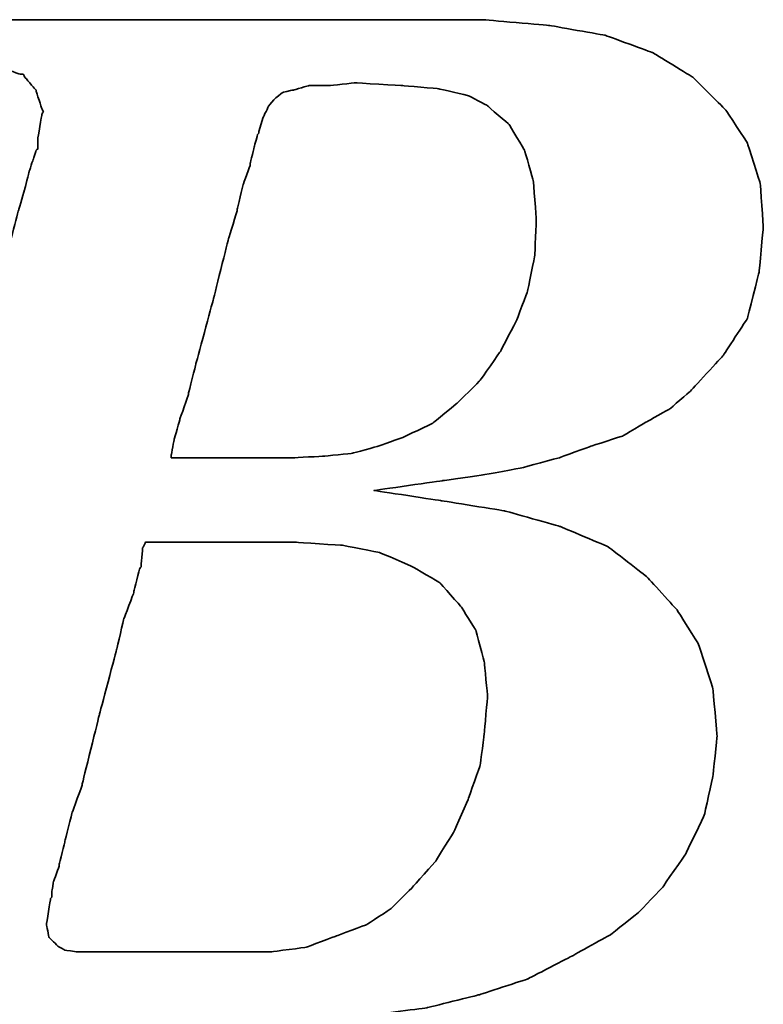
# Model space of a CAD drawing. Extents: x -30 to 1084, y -108 to 142.
# Tile 41 of 54: x 149.69 to 151.21, y -41.75 to -39.73. Entities that reach past the tile are written whole.
import ezdxf

# ---------------------------------------------------------------- set-up
doc = ezdxf.new("R2010")
doc.units = 0
doc.header["$MEASUREMENT"] = 0
doc.layers.add('DIM', color=4, linetype='CONTINUOUS')
doc.layers.add('layer 1', color=7, linetype='CONTINUOUS')

# ---------------------------------------------------------------- blocks, each defined once
blk = doc.blocks.new('TBI MOTION logo(完整正式版)')
at = {"layer": 'layer 1', "color": 22, "lineweight": 35}
for points, knots in [([(-64.65375, -6.86375), (-64.65375, -6.86375), (-64.84375, -7.29625), (-64.84375, -7.29625), (-64.84375, -7.29625), (-64.84375, -7.29625), (-64.86875, -7.34375), (-64.86875, -7.34375), (-64.86875, -7.34375), (-64.86875, -7.34375), (-64.86875, -7.36875), (-64.86875, -7.36875), (-64.86875, -7.36875), (-64.86875, -7.36875), (-65.15375, -7.65375), (-65.15375, -7.65375), (-65.15375, -7.65375), (-65.15375, -7.65375), (-65.17875, -7.65375), (-65.17875, -7.65375), (-65.17875, -7.65375), (-65.17875, -7.65375), (-65.20375, -7.67875), (-65.20375, -7.67875), (-65.20375, -7.67875), (-65.20375, -7.67875), (-65.58875, -7.87125), (-65.58875, -7.87125), (-65.58875, -7.87125), (-65.58875, -7.87125), (-65.63375, -7.87125), (-65.63375, -7.87125), (-65.63375, -7.87125), (-65.63375, -7.87125), (-65.65875, -7.89375), (-65.65875, -7.89375), (-65.65875, -7.89375), (-65.65875, -7.89375), (-66.09375, -7.94375), (-66.09375, -7.94375), (-66.09375, -7.94375), (-66.09375, -7.94375), (-66.11375, -7.94375), (-66.11375, -7.94375), (-66.11375, -7.94375), (-66.11375, -7.94375), (-66.16375, -7.94375), (-66.16375, -7.94375), (-66.16375, -7.94375), (-66.16375, -7.94375), (-66.30875, -7.94375), (-66.30875, -7.94375), (-66.30875, -7.94375), (-66.30875, -7.94375), (-66.69375, -7.94375), (-66.69375, -7.94375), (-66.69375, -7.94375), (-66.69375, -7.94375), (-67.07375, -7.94375), (-67.07375, -7.94375), (-67.07375, -7.94375), (-67.07375, -7.94375), (-67.12375, -7.94375), (-67.12375, -7.94375), (-67.12375, -7.94375), (-67.12375, -7.94375), (-67.12375, -7.96625), (-67.12375, -7.96625), (-67.12375, -7.96625), (-67.12375, -7.96625), (-67.14875, -7.99125), (-67.14875, -7.99125), (-67.14875, -7.99125), (-67.14875, -7.99125), (-67.24375, -8.34875), (-67.24375, -8.34875), (-67.24375, -8.34875), (-67.24375, -8.34875), (-67.31375, -8.68625), (-67.31375, -8.68625), (-67.31375, -8.68625), (-67.31375, -8.68625), (-67.26875, -8.68625), (-67.26875, -8.68625), (-67.26875, -8.68625), (-67.26875, -8.68625), (-67.07375, -8.68625), (-67.07375, -8.68625), (-67.07375, -8.68625), (-67.07375, -8.68625), (-66.54875, -8.68625), (-66.54875, -8.68625), (-66.54875, -8.68625), (-66.54875, -8.68625), (-65.82625, -8.68625), (-65.82625, -8.68625), (-65.82625, -8.68625), (-65.82625, -8.68625), (-65.01375, -8.68625), (-65.01375, -8.68625), (-65.01375, -8.68625), (-65.01375, -8.68625), (-64.05375, -8.68625), (-64.05375, -8.68625), (-64.05375, -8.68625), (-64.05375, -8.68625), (-62.08375, -8.68625), (-62.08375, -8.68625), (-62.08375, -8.68625), (-62.08375, -8.68625), (-60.06875, -8.68625), (-60.06875, -8.68625), (-60.06875, -8.68625), (-60.06875, -8.68625), (-59.10875, -8.68625), (-59.10875, -8.68625), (-59.10875, -8.68625), (-59.10875, -8.68625), (-58.29375, -8.68625), (-58.29375, -8.68625), (-58.29375, -8.68625), (-58.29375, -8.68625), (-57.57375, -8.68625), (-57.57375, -8.68625), (-57.57375, -8.68625), (-57.57375, -8.68625), (-57.04875, -8.68625), (-57.04875, -8.68625), (-57.04875, -8.68625), (-57.04875, -8.68625), (-56.85375, -8.68625), (-56.85375, -8.68625), (-56.85375, -8.68625), (-56.85375, -8.68625), (-56.70875, -8.68625), (-56.70875, -8.68625), (-56.70875, -8.68625), (-56.70875, -8.68625), (-56.61375, -8.68625), (-56.61375, -8.68625), (-56.61375, -8.68625), (-56.61375, -8.68625), (-56.56875, -8.68625), (-56.56875, -8.68625), (-56.56875, -8.68625), (-56.56875, -8.68625), (-55.65375, -8.63875), (-55.65375, -8.63875), (-55.65375, -8.63875), (-55.65375, -8.63875), (-54.76875, -8.51875), (-54.76875, -8.51875), (-54.76875, -8.51875), (-54.76875, -8.51875), (-53.90375, -8.30375), (-53.90375, -8.30375), (-53.90375, -8.30375), (-53.90375, -8.30375), (-53.08875, -8.03875), (-53.08875, -8.03875), (-53.08875, -8.03875), (-53.08875, -8.03875), (-52.34375, -7.65375), (-52.34375, -7.65375), (-52.34375, -7.65375), (-52.34375, -7.65375), (-51.69875, -7.29625), (-51.69875, -7.29625), (-51.69875, -7.29625), (-51.69875, -7.29625), (-51.21875, -6.91125), (-51.21875, -6.91125), (-51.21875, -6.91125), (-51.21875, -6.91125), (-50.83375, -6.50375), (-50.83375, -6.50375), (-50.83375, -6.50375), (-50.83375, -6.50375), (-50.44875, -5.94875), (-50.44875, -5.94875), (-50.44875, -5.94875), (-50.44875, -5.94875), (-50.13875, -5.30375), (-50.13875, -5.30375), (-50.13875, -5.30375), (-50.13875, -5.30375), (-49.99375, -4.65375), (-49.99375, -4.65375), (-49.99375, -4.65375), (-49.99375, -4.65375), (-49.92375, -3.98375), (-49.92375, -3.98375), (-49.92375, -3.98375), (-49.92375, -3.98375), (-49.99375, -3.19374), (-49.99375, -3.19374), (-49.99375, -3.19374), (-49.99375, -3.19374), (-50.23374, -2.44874), (-50.23374, -2.44874), (-50.23374, -2.44874), (-50.23374, -2.44874), (-50.59375, -1.87374), (-50.59375, -1.87374), (-50.59375, -1.87374), (-50.59375, -1.87374), (-51.09875, -1.31874), (-51.09875, -1.31874), (-51.09875, -1.31874), (-51.09875, -1.31874), (-51.74375, -0.81875), (-51.74375, -0.81875), (-51.74375, -0.81875), (-51.74375, -0.81875), (-52.53875, -0.48125), (-52.53875, -0.48125), (-52.53875, -0.48125), (-52.53875, -0.48125), (-53.47375, -0.21875), (-53.47375, -0.21875), (-53.47375, -0.21875), (-53.47375, -0.21875), (-54.52875, -0.04874), (-54.52875, -0.04874), (-54.52875, -0.04874), (-54.52875, -0.04874), (-55.65375, 0.12125), (-55.65375, 0.12125), (-55.65375, 0.12125), (-55.65375, 0.12125), (-54.50375, 0.28624), (-54.50375, 0.28624), (-54.50375, 0.28624), (-54.50375, 0.28624), (-53.83375, 0.38124), (-53.83375, 0.38124), (-53.83375, 0.38124), (-53.83375, 0.38124), (-53.18375, 0.50125), (-53.18375, 0.50125), (-53.18375, 0.50125), (-53.18375, 0.50125), (-52.55875, 0.66874), (-52.55875, 0.66874), (-52.55875, 0.66874), (-52.55875, 0.66874), (-52.03375, 0.86124), (-52.03375, 0.86124), (-52.03375, 0.86124), (-52.03375, 0.86124), (-51.50374, 1.03124), (-51.50374, 1.03124), (-51.50374, 1.03124), (-51.50374, 1.03124), (-51.09875, 1.27125), (-51.09875, 1.27125), (-51.09875, 1.27125), (-51.09875, 1.27125), (-50.71375, 1.48624), (-50.71375, 1.48624), (-50.71375, 1.48624), (-50.71375, 1.48624), (-50.37625, 1.77625), (-50.37625, 1.77625), (-50.37625, 1.77625), (-50.37625, 1.77625), (-49.82375, 2.37625), (-49.82375, 2.37625), (-49.82375, 2.37625), (-49.82375, 2.37625), (-49.41875, 2.99625), (-49.41875, 2.99625), (-49.41875, 2.99625), (-49.41875, 2.99625), (-49.22375, 3.76625), (-49.22375, 3.76625), (-49.22375, 3.76625), (-49.22375, 3.76625), (-49.15375, 4.50874), (-49.15375, 4.50874), (-49.15375, 4.50874), (-49.15375, 4.50874), (-49.20375, 5.25125), (-49.20375, 5.25125), (-49.20375, 5.25125), (-49.20375, 5.25125), (-49.41875, 5.92625), (-49.41875, 5.92625), (-49.41875, 5.92625), (-49.41875, 5.92625), (-49.77875, 6.47625), (-49.77875, 6.47625), (-49.77875, 6.47625), (-49.77875, 6.47625), (-50.33125, 7.02624), (-50.33125, 7.02624), (-50.33125, 7.02624), (-50.33125, 7.02624), (-51.00125, 7.43625), (-51.00125, 7.43625), (-51.00125, 7.43625), (-51.00125, 7.43625), (-51.79375, 7.72625), (-51.79375, 7.72625), (-51.79375, 7.72625), (-51.79375, 7.72625), (-52.72875, 7.89124), (-52.72875, 7.89124), (-52.72875, 7.89124), (-52.72875, 7.89124), (-53.83375, 7.98625), (-53.83375, 7.98625), (-53.83375, 7.98625), (-53.83375, 7.98625), (-53.92875, 7.98625), (-53.92875, 7.98625), (-53.92875, 7.98625), (-53.92875, 7.98625), (-54.26375, 7.98625), (-54.26375, 7.98625), (-54.26375, 7.98625), (-54.26375, 7.98625), (-54.74375, 7.98625), (-54.74375, 7.98625), (-54.74375, 7.98625), (-54.74375, 7.98625), (-55.36875, 7.98625), (-55.36875, 7.98625), (-55.36875, 7.98625), (-55.36875, 7.98625), (-56.13375, 7.98625), (-56.13375, 7.98625), (-56.13375, 7.98625), (-56.13375, 7.98625), (-56.94875, 7.98625), (-56.94875, 7.98625), (-56.94875, 7.98625), (-56.94875, 7.98625), (-58.77625, 7.98625), (-58.77625, 7.98625), (-58.77625, 7.98625), (-58.77625, 7.98625), (-60.59875, 7.98625), (-60.59875, 7.98625), (-60.59875, 7.98625), (-60.59875, 7.98625), (-61.41375, 7.98625), (-61.41375, 7.98625), (-61.41375, 7.98625), (-61.41375, 7.98625), (-62.17875, 7.98625), (-62.17875, 7.98625), (-62.17875, 7.98625), (-62.17875, 7.98625), (-62.80375, 7.98625), (-62.80375, 7.98625), (-62.80375, 7.98625), (-62.80375, 7.98625), (-63.30625, 7.98625), (-63.30625, 7.98625), (-63.30625, 7.98625), (-63.30625, 7.98625), (-63.57375, 7.98625), (-63.57375, 7.98625), (-63.57375, 7.98625), (-63.57375, 7.98625), (-63.57375, 7.96375), (-63.57375, 7.96375), (-63.57375, 7.96375), (-63.57375, 7.96375), (-63.59875, 7.94125), (-63.59875, 7.94125), (-63.59875, 7.94125), (-63.59875, 7.94125), (-63.69375, 7.55625), (-63.69375, 7.55625), (-63.69375, 7.55625), (-63.69375, 7.55625), (-63.76375, 7.24624), (-63.76375, 7.24624), (-63.76375, 7.24624), (-63.76375, 7.24624), (-63.23875, 7.24624), (-63.23875, 7.24624), (-63.23875, 7.24624), (-63.23875, 7.24624), (-62.75875, 7.24624), (-62.75875, 7.24624), (-62.75875, 7.24624), (-62.75875, 7.24624), (-62.61125, 7.24624), (-62.61125, 7.24624), (-62.61125, 7.24624), (-62.61125, 7.24624), (-62.56625, 7.24624), (-62.56625, 7.24624), (-62.56625, 7.24624), (-62.56625, 7.24624), (-62.22875, 7.24624), (-62.22875, 7.24624), (-62.22875, 7.24624), (-62.22875, 7.24624), (-62.20375, 7.24624), (-62.20375, 7.24624), (-62.20375, 7.24624), (-62.20375, 7.24624), (-62.17875, 7.21875), (-62.17875, 7.21875), (-62.17875, 7.21875), (-62.17875, 7.21875), (-61.96375, 7.17125), (-61.96375, 7.17125), (-61.96375, 7.17125), (-61.96375, 7.17125), (-61.72375, 7.12624), (-61.72375, 7.12624), (-61.72375, 7.12624), (-61.72375, 7.12624), (-61.70375, 7.12624), (-61.70375, 7.12624), (-61.70375, 7.12624), (-61.70375, 7.12624), (-61.55875, 7.07624), (-61.55875, 7.07624), (-61.55875, 7.07624), (-61.55875, 7.07624), (-61.50875, 7.07624), (-61.50875, 7.07624), (-61.50875, 7.07624), (-61.50875, 7.07624), (-61.48375, 7.02624), (-61.48375, 7.02624), (-61.48375, 7.02624), (-61.48375, 7.02624), (-61.31875, 6.83375), (-61.31875, 6.83375), (-61.31875, 6.83375), (-61.31875, 6.83375), (-61.29375, 6.81125), (-61.29375, 6.81125), (-61.29375, 6.81125), (-61.29375, 6.81125), (-61.29375, 6.78625), (-61.29375, 6.78625), (-61.29375, 6.78625), (-61.29375, 6.78625), (-61.19875, 6.50124), (-61.19875, 6.50124), (-61.19875, 6.50124), (-61.19875, 6.50124), (-61.17375, 6.45124), (-61.17375, 6.45124), (-61.17375, 6.45124), (-61.17375, 6.45124), (-61.19875, 6.40625), (-61.19875, 6.40625), (-61.19875, 6.40625), (-61.19875, 6.40625), (-61.26875, 5.99624), (-61.26875, 5.99624), (-61.26875, 5.99624), (-61.26875, 5.99624), (-61.26875, 5.85125), (-61.26875, 5.85125), (-61.26875, 5.85125), (-61.26875, 5.85125), (-61.26875, 5.82625), (-61.26875, 5.82625), (-61.26875, 5.82625), (-61.26875, 5.82625), (-61.29375, 5.80625), (-61.29375, 5.80625), (-61.29375, 5.80625), (-61.29375, 5.80625), (-61.34125, 5.66125), (-61.34125, 5.66125), (-61.34125, 5.66125), (-61.34125, 5.66125), (-61.41375, 5.44625), (-61.41375, 5.44625), (-61.41375, 5.44625), (-61.41375, 5.44625), (-61.48375, 5.15625), (-61.48375, 5.15625), (-61.48375, 5.15625), (-61.48375, 5.15625), (-61.58375, 4.82124), (-61.58375, 4.82124), (-61.58375, 4.82124), (-61.58375, 4.82124), (-61.79875, 4.00375), (-61.79875, 4.00375), (-61.79875, 4.00375), (-61.79875, 4.00375), (-62.05875, 2.99625), (-62.05875, 2.99625), (-62.05875, 2.99625), (-62.05875, 2.99625), (-62.34875, 1.91625), (-62.34875, 1.91625), (-62.34875, 1.91625), (-62.34875, 1.91625), (-62.97375, -0.41124), (-62.97375, -0.41124), (-62.97375, -0.41124), (-62.97375, -0.41124), (-63.59875, -2.75875), (-63.59875, -2.75875), (-63.59875, -2.75875), (-63.59875, -2.75875), (-63.88375, -3.86374), (-63.88375, -3.86374), (-63.88375, -3.86374), (-63.88375, -3.86374), (-64.14875, -4.82374), (-64.14875, -4.82374), (-64.14875, -4.82374), (-64.14875, -4.82374), (-64.36375, -5.64125), (-64.36375, -5.64125), (-64.36375, -5.64125), (-64.36375, -5.64125), (-64.43625, -5.97625), (-64.43625, -5.97625), (-64.43625, -5.97625), (-64.43625, -5.97625), (-64.50875, -6.28625), (-64.50875, -6.28625), (-64.50875, -6.28625), (-64.50875, -6.28625), (-64.50875, -6.30875), (-64.50875, -6.30875), (-64.50875, -6.30875), (-64.50875, -6.30875), (-64.57875, -6.50375), (-64.57875, -6.50375), (-64.57875, -6.50375), (-64.57875, -6.50375), (-64.62875, -6.69625), (-64.62875, -6.69625), (-64.62875, -6.69625), (-64.62875, -6.69625), (-64.62875, -6.76875), (-64.62875, -6.76875), (-64.62875, -6.76875), (-64.62875, -6.76875), (-64.62875, -6.81375), (-64.62875, -6.81375), (-64.62875, -6.81375), (-64.62875, -6.81375), (-64.62875, -6.83875), (-64.62875, -6.83875), (-64.62875, -6.83875), (-64.62875, -6.83875), (-64.65375, -6.86375), (-64.65375, -6.86375)], [0, 0, 0, 0, 0.00719424, 0.00719424, 0.00719424, 0.00719425, 0.01438849, 0.01438849, 0.01438849, 0.0143885, 0.02158273, 0.02158273, 0.02158273, 0.02158274, 0.02877698, 0.02877698, 0.02877698, 0.02877699, 0.03597122, 0.03597122, 0.03597122, 0.03597123, 0.04316547, 0.04316547, 0.04316547, 0.04316548, 0.05035971, 0.05035971, 0.05035971, 0.05035972, 0.05755396, 0.05755396, 0.05755396, 0.05755397, 0.0647482, 0.0647482, 0.0647482, 0.06474821, 0.07194245, 0.07194245, 0.07194245, 0.07194246, 0.07913669, 0.07913669, 0.07913669, 0.0791367, 0.08633094, 0.08633094, 0.08633094, 0.08633095, 0.09352518, 0.09352518, 0.09352518, 0.09352519, 0.10071942, 0.10071942, 0.10071942, 0.10071943, 0.10791367, 0.10791367, 0.10791367, 0.10791368, 0.11510791, 0.11510791, 0.11510791, 0.11510792, 0.12230216, 0.12230216, 0.12230216, 0.12230217, 0.1294964, 0.1294964, 0.1294964, 0.12949641, 0.13669065, 0.13669065, 0.13669065, 0.13669066, 0.14388489, 0.14388489, 0.14388489, 0.1438849, 0.15107914, 0.15107914, 0.15107914, 0.15107915, 0.15827338, 0.15827338, 0.15827338, 0.15827339, 0.16546763, 0.16546763, 0.16546763, 0.16546764, 0.17266187, 0.17266187, 0.17266187, 0.17266188, 0.17985612, 0.17985612, 0.17985612, 0.17985613, 0.18705036, 0.18705036, 0.18705036, 0.18705037, 0.1942446, 0.1942446, 0.1942446, 0.19424461, 0.20143885, 0.20143885, 0.20143885, 0.20143886, 0.20863309, 0.20863309, 0.20863309, 0.2086331, 0.21582734, 0.21582734, 0.21582734, 0.21582735, 0.22302158, 0.22302158, 0.22302158, 0.22302159, 0.23021583, 0.23021583, 0.23021583, 0.23021584, 0.23741007, 0.23741007, 0.23741007, 0.23741008, 0.24460432, 0.24460432, 0.24460432, 0.24460433, 0.25179856, 0.25179856, 0.25179856, 0.25179857, 0.25899281, 0.25899281, 0.25899281, 0.25899282, 0.26618705, 0.26618705, 0.26618705, 0.26618706, 0.27338129, 0.27338129, 0.27338129, 0.2733813, 0.28057554, 0.28057554, 0.28057554, 0.28057555, 0.28776978, 0.28776978, 0.28776978, 0.28776979, 0.29496403, 0.29496403, 0.29496403, 0.29496404, 0.30215827, 0.30215827, 0.30215827, 0.30215828, 0.30935252, 0.30935252, 0.30935252, 0.30935253, 0.31654676, 0.31654676, 0.31654676, 0.31654677, 0.32374101, 0.32374101, 0.32374101, 0.32374102, 0.33093525, 0.33093525, 0.33093525, 0.33093526, 0.3381295, 0.3381295, 0.3381295, 0.33812951, 0.34532374, 0.34532374, 0.34532374, 0.34532375, 0.35251799, 0.35251799, 0.35251799, 0.352518, 0.35971223, 0.35971223, 0.35971223, 0.35971224, 0.36690647, 0.36690647, 0.36690647, 0.36690648, 0.37410072, 0.37410072, 0.37410072, 0.37410073, 0.38129496, 0.38129496, 0.38129496, 0.38129497, 0.38848921, 0.38848921, 0.38848921, 0.38848922, 0.39568345, 0.39568345, 0.39568345, 0.39568346, 0.4028777, 0.4028777, 0.4028777, 0.40287771, 0.41007194, 0.41007194, 0.41007194, 0.41007195, 0.41726619, 0.41726619, 0.41726619, 0.4172662, 0.42446043, 0.42446043, 0.42446043, 0.42446044, 0.43165468, 0.43165468, 0.43165468, 0.43165469, 0.43884892, 0.43884892, 0.43884892, 0.43884893, 0.44604317, 0.44604317, 0.44604317, 0.44604318, 0.45323741, 0.45323741, 0.45323741, 0.45323742, 0.46043165, 0.46043165, 0.46043165, 0.46043166, 0.4676259, 0.4676259, 0.4676259, 0.46762591, 0.47482014, 0.47482014, 0.47482014, 0.47482015, 0.48201439, 0.48201439, 0.48201439, 0.4820144, 0.48920863, 0.48920863, 0.48920863, 0.48920864, 0.49640288, 0.49640288, 0.49640288, 0.49640289, 0.50359712, 0.50359712, 0.50359712, 0.50359713, 0.51079137, 0.51079137, 0.51079137, 0.51079138, 0.51798561, 0.51798561, 0.51798561, 0.51798562, 0.52517986, 0.52517986, 0.52517986, 0.52517987, 0.5323741, 0.5323741, 0.5323741, 0.53237411, 0.53956835, 0.53956835, 0.53956835, 0.53956836, 0.54676259, 0.54676259, 0.54676259, 0.5467626, 0.55395683, 0.55395683, 0.55395683, 0.55395684, 0.56115108, 0.56115108, 0.56115108, 0.56115109, 0.56834532, 0.56834532, 0.56834532, 0.56834533, 0.57553957, 0.57553957, 0.57553957, 0.57553958, 0.58273381, 0.58273381, 0.58273381, 0.58273382, 0.58992806, 0.58992806, 0.58992806, 0.58992807, 0.5971223, 0.5971223, 0.5971223, 0.59712231, 0.60431655, 0.60431655, 0.60431655, 0.60431656, 0.61151079, 0.61151079, 0.61151079, 0.6115108, 0.61870504, 0.61870504, 0.61870504, 0.61870505, 0.62589928, 0.62589928, 0.62589928, 0.62589929, 0.63309353, 0.63309353, 0.63309353, 0.63309354, 0.64028777, 0.64028777, 0.64028777, 0.64028778, 0.64748201, 0.64748201, 0.64748201, 0.64748202, 0.65467626, 0.65467626, 0.65467626, 0.65467627, 0.6618705, 0.6618705, 0.6618705, 0.66187051, 0.66906475, 0.66906475, 0.66906475, 0.66906476, 0.67625899, 0.67625899, 0.67625899, 0.676259, 0.68345324, 0.68345324, 0.68345324, 0.68345325, 0.69064748, 0.69064748, 0.69064748, 0.69064749, 0.69784173, 0.69784173, 0.69784173, 0.69784174, 0.70503597, 0.70503597, 0.70503597, 0.70503598, 0.71223022, 0.71223022, 0.71223022, 0.71223023, 0.71942446, 0.71942446, 0.71942446, 0.71942447, 0.72661871, 0.72661871, 0.72661871, 0.72661872, 0.73381295, 0.73381295, 0.73381295, 0.73381296, 0.74100719, 0.74100719, 0.74100719, 0.7410072, 0.74820144, 0.74820144, 0.74820144, 0.74820145, 0.75539568, 0.75539568, 0.75539568, 0.75539569, 0.76258993, 0.76258993, 0.76258993, 0.76258994, 0.76978417, 0.76978417, 0.76978417, 0.76978418, 0.77697842, 0.77697842, 0.77697842, 0.77697843, 0.78417266, 0.78417266, 0.78417266, 0.78417267, 0.79136691, 0.79136691, 0.79136691, 0.79136692, 0.79856115, 0.79856115, 0.79856115, 0.79856116, 0.8057554, 0.8057554, 0.8057554, 0.80575541, 0.81294964, 0.81294964, 0.81294964, 0.81294965, 0.82014388, 0.82014388, 0.82014388, 0.82014389, 0.82733813, 0.82733813, 0.82733813, 0.82733814, 0.83453237, 0.83453237, 0.83453237, 0.83453238, 0.84172662, 0.84172662, 0.84172662, 0.84172663, 0.84892086, 0.84892086, 0.84892086, 0.84892087, 0.85611511, 0.85611511, 0.85611511, 0.85611512, 0.86330935, 0.86330935, 0.86330935, 0.86330936, 0.8705036, 0.8705036, 0.8705036, 0.87050361, 0.87769784, 0.87769784, 0.87769784, 0.87769785, 0.88489209, 0.88489209, 0.88489209, 0.8848921, 0.89208633, 0.89208633, 0.89208633, 0.89208634, 0.89928058, 0.89928058, 0.89928058, 0.89928059, 0.90647482, 0.90647482, 0.90647482, 0.90647483, 0.91366906, 0.91366906, 0.91366906, 0.91366907, 0.92086331, 0.92086331, 0.92086331, 0.92086332, 0.92805755, 0.92805755, 0.92805755, 0.92805756, 0.9352518, 0.9352518, 0.9352518, 0.93525181, 0.94244604, 0.94244604, 0.94244604, 0.94244605, 0.94964029, 0.94964029, 0.94964029, 0.9496403, 0.95683453, 0.95683453, 0.95683453, 0.95683454, 0.96402878, 0.96402878, 0.96402878, 0.96402879, 0.97122302, 0.97122302, 0.97122302, 0.97122303, 0.97841727, 0.97841727, 0.97841727, 0.97841728, 0.98561151, 0.98561151, 0.98561151, 0.98561152, 0.99280576, 0.99280576, 0.99280576, 0.99280577, 1, 1, 1, 1]), ([(-57.50375, 6.35625), (-57.50375, 6.35625), (-57.57375, 6.11625), (-57.57375, 6.11625), (-57.57375, 6.11625), (-57.57375, 6.11625), (-57.57375, 6.09125), (-57.57375, 6.09125), (-57.57375, 6.09125), (-57.57375, 6.09125), (-57.59875, 6.06625), (-57.59875, 6.06625), (-57.59875, 6.06625), (-57.59875, 6.06625), (-57.64875, 5.87625), (-57.64875, 5.87625), (-57.64875, 5.87625), (-57.64875, 5.87625), (-57.71875, 5.58875), (-57.71875, 5.58875), (-57.71875, 5.58875), (-57.71875, 5.58875), (-57.71875, 5.56625), (-57.71875, 5.56625), (-57.71875, 5.56625), (-57.71875, 5.56625), (-57.83875, 5.23125), (-57.83875, 5.23125), (-57.83875, 5.23125), (-57.83875, 5.23125), (-57.93625, 4.82124), (-57.93625, 4.82124), (-57.93625, 4.82124), (-57.93625, 4.82124), (-57.93625, 4.79624), (-57.93625, 4.79624), (-57.93625, 4.79624), (-57.93625, 4.79624), (-58.07875, 4.34125), (-58.07875, 4.34125), (-58.07875, 4.34125), (-58.07875, 4.34125), (-58.34375, 3.28625), (-58.34375, 3.28625), (-58.34375, 3.28625), (-58.34375, 3.28625), (-58.62875, 2.23124), (-58.62875, 2.23124), (-58.62875, 2.23124), (-58.62875, 2.23124), (-58.74875, 1.75125), (-58.74875, 1.75125), (-58.74875, 1.75125), (-58.74875, 1.75125), (-58.74875, 1.72625), (-58.74875, 1.72625), (-58.74875, 1.72625), (-58.74875, 1.72625), (-58.89375, 1.31625), (-58.89375, 1.31625), (-58.89375, 1.31625), (-58.89375, 1.31625), (-58.98875, 0.98124), (-58.98875, 0.98124), (-58.98875, 0.98124), (-58.98875, 0.98124), (-59.03875, 0.71625), (-59.03875, 0.71625), (-59.03875, 0.71625), (-59.03875, 0.71625), (-59.03875, 0.66874), (-59.03875, 0.66874), (-59.03875, 0.66874), (-59.03875, 0.66874), (-58.91875, 0.66874), (-58.91875, 0.66874), (-58.91875, 0.66874), (-58.91875, 0.66874), (-58.53375, 0.66874), (-58.53375, 0.66874), (-58.53375, 0.66874), (-58.53375, 0.66874), (-58.10375, 0.66874), (-58.10375, 0.66874), (-58.10375, 0.66874), (-58.10375, 0.66874), (-57.66875, 0.66874), (-57.66875, 0.66874), (-57.66875, 0.66874), (-57.66875, 0.66874), (-57.33375, 0.66874), (-57.33375, 0.66874), (-57.33375, 0.66874), (-57.33375, 0.66874), (-57.09375, 0.66874), (-57.09375, 0.66874), (-57.09375, 0.66874), (-57.09375, 0.66874), (-56.99875, 0.66874), (-56.99875, 0.66874), (-56.99875, 0.66874), (-56.99875, 0.66874), (-56.49375, 0.69374), (-56.49375, 0.69374), (-56.49375, 0.69374), (-56.49375, 0.69374), (-56.01375, 0.74374), (-56.01375, 0.74374), (-56.01375, 0.74374), (-56.01375, 0.74374), (-55.58375, 0.86124), (-55.58375, 0.86124), (-55.58375, 0.86124), (-55.58375, 0.86124), (-55.17375, 1.00624), (-55.17375, 1.00624), (-55.17375, 1.00624), (-55.17375, 1.00624), (-54.67375, 1.24625), (-54.67375, 1.24625), (-54.67375, 1.24625), (-54.67375, 1.24625), (-54.26375, 1.58124), (-54.26375, 1.58124), (-54.26375, 1.58124), (-54.26375, 1.58124), (-53.87875, 1.96374), (-53.87875, 1.96374), (-53.87875, 1.96374), (-53.87875, 1.96374), (-53.54375, 2.44625), (-53.54375, 2.44625), (-53.54375, 2.44625), (-53.54375, 2.44625), (-53.27875, 2.95125), (-53.27875, 2.95125), (-53.27875, 2.95125), (-53.27875, 2.95125), (-53.08875, 3.45124), (-53.08875, 3.45124), (-53.08875, 3.45124), (-53.08875, 3.45124), (-52.96875, 4.05124), (-52.96875, 4.05124), (-52.96875, 4.05124), (-52.96875, 4.05124), (-52.94375, 4.65125), (-52.94375, 4.65125), (-52.94375, 4.65125), (-52.94375, 4.65125), (-52.99375, 5.30125), (-52.99375, 5.30125), (-52.99375, 5.30125), (-52.99375, 5.30125), (-53.13875, 5.80625), (-53.13875, 5.80625), (-53.13875, 5.80625), (-53.13875, 5.80625), (-53.39875, 6.23625), (-53.39875, 6.23625), (-53.39875, 6.23625), (-53.39875, 6.23625), (-53.75875, 6.54875), (-53.75875, 6.54875), (-53.75875, 6.54875), (-53.75875, 6.54875), (-54.07375, 6.71625), (-54.07375, 6.71625), (-54.07375, 6.71625), (-54.07375, 6.71625), (-54.57375, 6.83375), (-54.57375, 6.83375), (-54.57375, 6.83375), (-54.57375, 6.83375), (-55.17375, 6.88625), (-55.17375, 6.88625), (-55.17375, 6.88625), (-55.17375, 6.88625), (-55.96875, 6.93125), (-55.96875, 6.93125), (-55.96875, 6.93125), (-55.96875, 6.93125), (-56.39875, 6.88625), (-56.39875, 6.88625), (-56.39875, 6.88625), (-56.39875, 6.88625), (-56.42125, 6.88625), (-56.42125, 6.88625), (-56.42125, 6.88625), (-56.42125, 6.88625), (-56.73375, 6.88625), (-56.73375, 6.88625), (-56.73375, 6.88625), (-56.73375, 6.88625), (-56.99875, 6.81125), (-56.99875, 6.81125), (-56.99875, 6.81125), (-56.99875, 6.81125), (-57.02375, 6.81125), (-57.02375, 6.81125), (-57.02375, 6.81125), (-57.02375, 6.81125), (-57.18875, 6.76625), (-57.18875, 6.76625), (-57.18875, 6.76625), (-57.18875, 6.76625), (-57.30875, 6.66625), (-57.30875, 6.66625), (-57.30875, 6.66625), (-57.30875, 6.66625), (-57.40875, 6.54875), (-57.40875, 6.54875), (-57.40875, 6.54875), (-57.40875, 6.54875), (-57.50375, 6.35625), (-57.50375, 6.35625)], [0, 0, 0, 0, 0.01851852, 0.01851852, 0.01851852, 0.01851853, 0.03703704, 0.03703704, 0.03703704, 0.03703705, 0.05555556, 0.05555556, 0.05555556, 0.05555557, 0.07407407, 0.07407407, 0.07407407, 0.07407408, 0.09259259, 0.09259259, 0.09259259, 0.0925926, 0.11111111, 0.11111111, 0.11111111, 0.11111112, 0.12962963, 0.12962963, 0.12962963, 0.12962964, 0.14814815, 0.14814815, 0.14814815, 0.14814816, 0.16666667, 0.16666667, 0.16666667, 0.16666668, 0.18518519, 0.18518519, 0.18518519, 0.1851852, 0.2037037, 0.2037037, 0.2037037, 0.20370371, 0.22222222, 0.22222222, 0.22222222, 0.22222223, 0.24074074, 0.24074074, 0.24074074, 0.24074075, 0.25925926, 0.25925926, 0.25925926, 0.25925927, 0.27777778, 0.27777778, 0.27777778, 0.27777779, 0.2962963, 0.2962963, 0.2962963, 0.29629631, 0.31481481, 0.31481481, 0.31481481, 0.31481482, 0.33333333, 0.33333333, 0.33333333, 0.33333334, 0.35185185, 0.35185185, 0.35185185, 0.35185186, 0.37037037, 0.37037037, 0.37037037, 0.37037038, 0.38888889, 0.38888889, 0.38888889, 0.3888889, 0.40740741, 0.40740741, 0.40740741, 0.40740742, 0.42592593, 0.42592593, 0.42592593, 0.42592594, 0.44444444, 0.44444444, 0.44444444, 0.44444445, 0.46296296, 0.46296296, 0.46296296, 0.46296297, 0.48148148, 0.48148148, 0.48148148, 0.48148149, 0.5, 0.5, 0.5, 0.50000001, 0.51851852, 0.51851852, 0.51851852, 0.51851853, 0.53703704, 0.53703704, 0.53703704, 0.53703705, 0.55555556, 0.55555556, 0.55555556, 0.55555557, 0.57407407, 0.57407407, 0.57407407, 0.57407408, 0.59259259, 0.59259259, 0.59259259, 0.5925926, 0.61111111, 0.61111111, 0.61111111, 0.61111112, 0.62962963, 0.62962963, 0.62962963, 0.62962964, 0.64814815, 0.64814815, 0.64814815, 0.64814816, 0.66666667, 0.66666667, 0.66666667, 0.66666668, 0.68518519, 0.68518519, 0.68518519, 0.6851852, 0.7037037, 0.7037037, 0.7037037, 0.70370371, 0.72222222, 0.72222222, 0.72222222, 0.72222223, 0.74074074, 0.74074074, 0.74074074, 0.74074075, 0.75925926, 0.75925926, 0.75925926, 0.75925927, 0.77777778, 0.77777778, 0.77777778, 0.77777779, 0.7962963, 0.7962963, 0.7962963, 0.79629631, 0.81481481, 0.81481481, 0.81481481, 0.81481482, 0.83333333, 0.83333333, 0.83333333, 0.83333334, 0.85185185, 0.85185185, 0.85185185, 0.85185186, 0.87037037, 0.87037037, 0.87037037, 0.87037038, 0.88888889, 0.88888889, 0.88888889, 0.8888889, 0.90740741, 0.90740741, 0.90740741, 0.90740742, 0.92592593, 0.92592593, 0.92592593, 0.92592594, 0.94444444, 0.94444444, 0.94444444, 0.94444445, 0.96296296, 0.96296296, 0.96296296, 0.96296297, 0.98148148, 0.98148148, 0.98148148, 0.98148149, 1, 1, 1, 1]), ([(-61.03125, -6.57375), (-61.03125, -6.57375), (-61.03125, -6.67125), (-61.03125, -6.67125), (-61.03125, -6.67125), (-61.03125, -6.67125), (-61.05375, -6.69625), (-61.05375, -6.69625), (-61.05375, -6.69625), (-61.05375, -6.69625), (-61.12375, -7.12875), (-61.12375, -7.12875), (-61.12375, -7.12875), (-61.12375, -7.12875), (-61.07875, -7.34375), (-61.07875, -7.34375), (-61.07875, -7.34375), (-61.07875, -7.34375), (-60.93375, -7.48875), (-60.93375, -7.48875), (-60.93375, -7.48875), (-60.93375, -7.48875), (-60.81375, -7.55625), (-60.81375, -7.55625), (-60.81375, -7.55625), (-60.81375, -7.55625), (-60.62375, -7.58375), (-60.62375, -7.58375), (-60.62375, -7.58375), (-60.62375, -7.58375), (-60.30875, -7.58375), (-60.30875, -7.58375), (-60.30875, -7.58375), (-60.30875, -7.58375), (-59.97375, -7.58375), (-59.97375, -7.58375), (-59.97375, -7.58375), (-59.97375, -7.58375), (-59.87875, -7.58375), (-59.87875, -7.58375), (-59.87875, -7.58375), (-59.87875, -7.58375), (-59.63625, -7.58375), (-59.63625, -7.58375), (-59.63625, -7.58375), (-59.63625, -7.58375), (-58.96875, -7.58375), (-58.96875, -7.58375), (-58.96875, -7.58375), (-58.96875, -7.58375), (-58.29375, -7.58375), (-58.29375, -7.58375), (-58.29375, -7.58375), (-58.29375, -7.58375), (-58.05375, -7.58375), (-58.05375, -7.58375), (-58.05375, -7.58375), (-58.05375, -7.58375), (-57.98375, -7.58375), (-57.98375, -7.58375), (-57.98375, -7.58375), (-57.98375, -7.58375), (-57.35875, -7.58375), (-57.35875, -7.58375), (-57.35875, -7.58375), (-57.35875, -7.58375), (-56.78375, -7.50875), (-56.78375, -7.50875), (-56.78375, -7.50875), (-56.78375, -7.50875), (-56.27875, -7.31875), (-56.27875, -7.31875), (-56.27875, -7.31875), (-56.27875, -7.31875), (-55.77375, -7.12875), (-55.77375, -7.12875), (-55.77375, -7.12875), (-55.77375, -7.12875), (-55.36875, -6.86375), (-55.36875, -6.86375), (-55.36875, -6.86375), (-55.36875, -6.86375), (-55.00875, -6.50375), (-55.00875, -6.50375), (-55.00875, -6.50375), (-55.00875, -6.50375), (-54.62375, -6.06875), (-54.62375, -6.06875), (-54.62375, -6.06875), (-54.62375, -6.06875), (-54.31375, -5.56875), (-54.31375, -5.56875), (-54.31375, -5.56875), (-54.31375, -5.56875), (-54.07375, -5.01625), (-54.07375, -5.01625), (-54.07375, -5.01625), (-54.07375, -5.01625), (-53.87875, -4.46374), (-53.87875, -4.46374), (-53.87875, -4.46374), (-53.87875, -4.46374), (-53.80875, -3.91375), (-53.80875, -3.91375), (-53.80875, -3.91375), (-53.80875, -3.91375), (-53.75875, -3.31375), (-53.75875, -3.31375), (-53.75875, -3.31375), (-53.75875, -3.31375), (-53.80875, -2.75875), (-53.80875, -2.75875), (-53.80875, -2.75875), (-53.80875, -2.75875), (-53.95375, -2.20875), (-53.95375, -2.20875), (-53.95375, -2.20875), (-53.95375, -2.20875), (-54.19375, -1.82625), (-54.19375, -1.82625), (-54.19375, -1.82625), (-54.19375, -1.82625), (-54.55375, -1.41875), (-54.55375, -1.41875), (-54.55375, -1.41875), (-54.55375, -1.41875), (-55.00875, -1.15125), (-55.00875, -1.15125), (-55.00875, -1.15125), (-55.00875, -1.15125), (-55.56125, -0.91375), (-55.56125, -0.91375), (-55.56125, -0.91375), (-55.56125, -0.91375), (-56.18125, -0.79375), (-56.18125, -0.79375), (-56.18125, -0.79375), (-56.18125, -0.79375), (-56.94875, -0.74374), (-56.94875, -0.74374), (-56.94875, -0.74374), (-56.94875, -0.74374), (-56.99875, -0.74374), (-56.99875, -0.74374), (-56.99875, -0.74374), (-56.99875, -0.74374), (-57.09375, -0.74374), (-57.09375, -0.74374), (-57.09375, -0.74374), (-57.09375, -0.74374), (-57.38375, -0.74374), (-57.38375, -0.74374), (-57.38375, -0.74374), (-57.38375, -0.74374), (-57.76875, -0.74374), (-57.76875, -0.74374), (-57.76875, -0.74374), (-57.76875, -0.74374), (-58.24625, -0.74374), (-58.24625, -0.74374), (-58.24625, -0.74374), (-58.24625, -0.74374), (-58.72875, -0.74374), (-58.72875, -0.74374), (-58.72875, -0.74374), (-58.72875, -0.74374), (-59.20875, -0.74374), (-59.20875, -0.74374), (-59.20875, -0.74374), (-59.20875, -0.74374), (-59.46875, -0.74374), (-59.46875, -0.74374), (-59.46875, -0.74374), (-59.46875, -0.74374), (-59.51625, -0.83875), (-59.51625, -0.83875), (-59.51625, -0.83875), (-59.51625, -0.83875), (-59.54375, -1.15125), (-59.54375, -1.15125), (-59.54375, -1.15125), (-59.54375, -1.15125), (-59.56375, -1.17874), (-59.56375, -1.17874), (-59.56375, -1.17874), (-59.56375, -1.17874), (-59.66375, -1.55875), (-59.66375, -1.55875), (-59.66375, -1.55875), (-59.66375, -1.55875), (-59.66375, -1.58375), (-59.66375, -1.58375), (-59.66375, -1.58375), (-59.66375, -1.58375), (-59.82875, -2.01874), (-59.82875, -2.01874), (-59.82875, -2.01874), (-59.82875, -2.01874), (-59.94875, -2.52125), (-59.94875, -2.52125), (-59.94875, -2.52125), (-59.94875, -2.52125), (-60.23875, -3.62375), (-60.23875, -3.62375), (-60.23875, -3.62375), (-60.23875, -3.62375), (-60.52375, -4.77624), (-60.52375, -4.77624), (-60.52375, -4.77624), (-60.52375, -4.77624), (-60.52375, -4.79874), (-60.52375, -4.79874), (-60.52375, -4.79874), (-60.52375, -4.79874), (-60.69125, -5.25375), (-60.69125, -5.25375), (-60.69125, -5.25375), (-60.69125, -5.25375), (-60.81375, -5.73625), (-60.81375, -5.73625), (-60.81375, -5.73625), (-60.81375, -5.73625), (-60.90875, -6.11875), (-60.90875, -6.11875), (-60.90875, -6.11875), (-60.90875, -6.11875), (-60.90875, -6.14375), (-60.90875, -6.14375), (-60.90875, -6.14375), (-60.90875, -6.14375), (-61.00375, -6.40875), (-61.00375, -6.40875), (-61.00375, -6.40875), (-61.00375, -6.40875), (-61.03125, -6.57375), (-61.03125, -6.57375)], [0, 0, 0, 0, 0.01694915, 0.01694915, 0.01694915, 0.01694916, 0.03389831, 0.03389831, 0.03389831, 0.03389832, 0.05084746, 0.05084746, 0.05084746, 0.05084747, 0.06779661, 0.06779661, 0.06779661, 0.06779662, 0.08474576, 0.08474576, 0.08474576, 0.08474577, 0.10169492, 0.10169492, 0.10169492, 0.10169493, 0.11864407, 0.11864407, 0.11864407, 0.11864408, 0.13559322, 0.13559322, 0.13559322, 0.13559323, 0.15254237, 0.15254237, 0.15254237, 0.15254238, 0.16949153, 0.16949153, 0.16949153, 0.16949154, 0.18644068, 0.18644068, 0.18644068, 0.18644069, 0.20338983, 0.20338983, 0.20338983, 0.20338984, 0.22033898, 0.22033898, 0.22033898, 0.22033899, 0.23728814, 0.23728814, 0.23728814, 0.23728815, 0.25423729, 0.25423729, 0.25423729, 0.2542373, 0.27118644, 0.27118644, 0.27118644, 0.27118645, 0.28813559, 0.28813559, 0.28813559, 0.2881356, 0.30508475, 0.30508475, 0.30508475, 0.30508476, 0.3220339, 0.3220339, 0.3220339, 0.32203391, 0.33898305, 0.33898305, 0.33898305, 0.33898306, 0.3559322, 0.3559322, 0.3559322, 0.35593221, 0.37288136, 0.37288136, 0.37288136, 0.37288137, 0.38983051, 0.38983051, 0.38983051, 0.38983052, 0.40677966, 0.40677966, 0.40677966, 0.40677967, 0.42372881, 0.42372881, 0.42372881, 0.42372882, 0.44067797, 0.44067797, 0.44067797, 0.44067798, 0.45762712, 0.45762712, 0.45762712, 0.45762713, 0.47457627, 0.47457627, 0.47457627, 0.47457628, 0.49152542, 0.49152542, 0.49152542, 0.49152543, 0.50847458, 0.50847458, 0.50847458, 0.50847459, 0.52542373, 0.52542373, 0.52542373, 0.52542374, 0.54237288, 0.54237288, 0.54237288, 0.54237289, 0.55932203, 0.55932203, 0.55932203, 0.55932204, 0.57627119, 0.57627119, 0.57627119, 0.5762712, 0.59322034, 0.59322034, 0.59322034, 0.59322035, 0.61016949, 0.61016949, 0.61016949, 0.6101695, 0.62711864, 0.62711864, 0.62711864, 0.62711865, 0.6440678, 0.6440678, 0.6440678, 0.64406781, 0.66101695, 0.66101695, 0.66101695, 0.66101696, 0.6779661, 0.6779661, 0.6779661, 0.67796611, 0.69491525, 0.69491525, 0.69491525, 0.69491526, 0.71186441, 0.71186441, 0.71186441, 0.71186442, 0.72881356, 0.72881356, 0.72881356, 0.72881357, 0.74576271, 0.74576271, 0.74576271, 0.74576272, 0.76271186, 0.76271186, 0.76271186, 0.76271187, 0.77966102, 0.77966102, 0.77966102, 0.77966103, 0.79661017, 0.79661017, 0.79661017, 0.79661018, 0.81355932, 0.81355932, 0.81355932, 0.81355933, 0.83050847, 0.83050847, 0.83050847, 0.83050848, 0.84745763, 0.84745763, 0.84745763, 0.84745764, 0.86440678, 0.86440678, 0.86440678, 0.86440679, 0.88135593, 0.88135593, 0.88135593, 0.88135594, 0.89830508, 0.89830508, 0.89830508, 0.89830509, 0.91525424, 0.91525424, 0.91525424, 0.91525425, 0.93220339, 0.93220339, 0.93220339, 0.9322034, 0.94915254, 0.94915254, 0.94915254, 0.94915255, 0.96610169, 0.96610169, 0.96610169, 0.9661017, 0.98305085, 0.98305085, 0.98305085, 0.98305086, 1, 1, 1, 1])]:
    blk.add_open_spline(points, degree=3, knots=knots, dxfattribs=at)

msp = doc.modelspace()

# ---------------------------------------------------------------- block references
at = {"layer": 'DIM', "color": 0, "xscale": 0.1225963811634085, "yscale": 0.1225963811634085, "zscale": 0.1225963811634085}
msp.add_blockref('TBI MOTION logo(完整正式版)', (157.2379, -40.711), dxfattribs=at)

doc.saveas('drawing.dxf')
